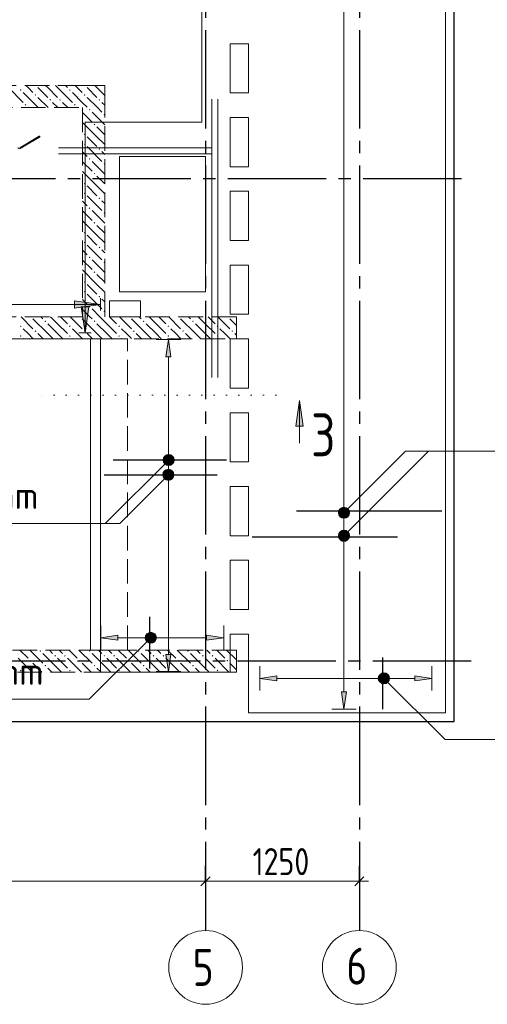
# Model space of a CAD drawing. Header units: millimetres. Extents: x 0 to 31965, y 0 to 29700.
# Tile 5 of 8: x 10069 to 13870, y 15580 to 23585. Entities that reach past the tile are written whole.
import ezdxf

# ---------------------------------------------------------------- set-up
doc = ezdxf.new("R2010")
doc.units = ezdxf.units.MM
for name, pattern in [('______2', [270, 200, -70]), ('______5', [1100, 800, -100, 100, -100]), ('______9', [100, 0, -100])]:
    doc.linetypes.add(name, pattern=pattern)
for name, color, linetype, lineweight in [('Standard', 7, 'Continuous', 25), ('ЖБ Балка Вышележаща', 7, 'Continuous', 35), ('ЖБ Балка Нижележащая', 7, 'Continuous', 35), ('ЖБ Перекрытие верхний уровень', 7, 'Continuous', 35), ('ЖБ Стена верхний уровень', 7, 'Continuous', 35), ('Обрамление проемов стержнями', 7, 'Continuous', 25), ('Общий01', 7, 'Continuous', 13), ('Оси', 40, '______5', 18), ('Позиционная метка линия выноска', 7, 'Continuous', 13), ('Позиционная метка номер позиции', 7, 'Continuous', 13), ('Узлы символ', 7, 'Continuous', 25)]:
    doc.layers.add(name, color=color, linetype=linetype, lineweight=lineweight)
doc.layers.add('Обрамление П-обр. равн.', color=7, linetype='Continuous', lineweight=25, true_color=0x5f1e0f)
doc.styles.add('GOST 2.304-81', font='txt')
doc.styles.add('ISOCPEUR', font='txt')

msp = doc.modelspace()

# ---------------------------------------------------------------- hatches: boundary and pattern name
at = {"layer": 'ЖБ Стена верхний уровень', "linetype": 'Continuous', "lineweight": 18, "transparency": 33554687}
for points in [[(10070.5, 23013.1), (10077, 23019.6), (10083.5, 23013.1), (10077, 23006.6)], [(10190.5, 22973.1), (10197, 22979.6), (10203.4, 22973.1), (10197, 22966.6)], [(10200.3, 23050), (10197, 23046.6), (10193.6, 23050)], [(10470.5, 23013.1), (10477, 23019.6), (10483.5, 23013.1), (10477, 23006.6)], [(10590.5, 22973.1), (10597, 22979.6), (10603.4, 22973.1), (10597, 22966.6)], [(10600.3, 23050), (10597, 23046.6), (10593.6, 23050)], [(10110.5, 22893.1), (10116.9, 22899.6), (10123.4, 22893.1), (10116.9, 22886.6)], [(10310.5, 22933.1), (10316.9, 22939.6), (10323.4, 22933.1), (10316.9, 22926.6)], [(10390.5, 22933.1), (10397, 22939.6), (10403.4, 22933.1), (10397, 22926.6)], [(10510.5, 22893.1), (10516.9, 22899.6), (10523.4, 22893.1), (10516.9, 22886.6)], [(10710.5, 22933.1), (10716.9, 22939.6), (10723.4, 22933.1), (10716.9, 22926.6)], [(10630.5, 22853.1), (10637, 22859.6), (10643.5, 22853.1), (10637, 22846.6)], [(10750.5, 22813.1), (10757, 22819.6), (10760, 22816.6), (10760, 22809.7), (10757, 22806.6)], [(10670.5, 22733.1), (10677, 22739.6), (10683.5, 22733.1), (10677, 22726.6)], [(10590.5, 22653.1), (10597, 22659.6), (10603.4, 22653.1), (10597, 22646.6)], [(10590.5, 22573.1), (10597, 22579.6), (10603.4, 22573.1), (10597, 22566.6)], [(10710.5, 22533.1), (10716.9, 22539.6), (10723.4, 22533.1), (10716.9, 22526.6)], [(10630.5, 22453.1), (10637, 22459.6), (10643.5, 22453.1), (10637, 22446.6)], [(10750.5, 22413.1), (10757, 22419.6), (10760, 22416.6), (10760, 22409.7), (10757, 22406.6)], [(10670.5, 22333.1), (10677, 22339.6), (10683.5, 22333.1), (10677, 22326.6)], [(10590.5, 22253.1), (10597, 22259.6), (10603.4, 22253.1), (10597, 22246.6)], [(10590.5, 22173.1), (10597, 22179.6), (10603.4, 22173.1), (10597, 22166.6)], [(10710.5, 22133.1), (10716.9, 22139.6), (10723.4, 22133.1), (10716.9, 22126.6)], [(10630.5, 22053.1), (10637, 22059.6), (10643.5, 22053.1), (10637, 22046.6)], [(10750.5, 22013.1), (10757, 22019.6), (10760, 22016.6), (10760, 22009.7), (10757, 22006.6)], [(10670.5, 21933.1), (10677, 21939.6), (10683.5, 21933.1), (10677, 21926.6)], [(10590.5, 21853.1), (10597, 21859.6), (10603.4, 21853.1), (10597, 21846.6)], [(10590.5, 21773.1), (10597, 21779.6), (10603.4, 21773.1), (10597, 21766.6)], [(10710.5, 21733.1), (10716.9, 21739.6), (10723.4, 21733.1), (10716.9, 21726.6)], [(10630.5, 21653.1), (10637, 21659.6), (10643.5, 21653.1), (10637, 21646.6)], [(10750.5, 21613.1), (10757, 21619.6), (10760, 21616.6), (10760, 21609.7), (10757, 21606.6)], [(10670.5, 21533.1), (10677, 21539.6), (10683.5, 21533.1), (10677, 21526.6)], [(10590.5, 21453.1), (10597, 21459.6), (10603.4, 21453.1), (10597, 21446.6)], [(10590.5, 21373.1), (10597, 21379.6), (10603.4, 21373.1), (10597, 21366.6)], [(10710.5, 21333.1), (10716.9, 21339.6), (10723.4, 21333.1), (10716.9, 21326.6)], [(10630.5, 21253.1), (10637, 21259.6), (10643.5, 21253.1), (10637, 21246.6)], [(10750.5, 21213.1), (10757, 21219.6), (10760, 21216.6), (10760, 21209.7), (10757, 21206.6)], [(10160.3, 21170), (10157, 21166.6), (10153.6, 21170)], [(10270.5, 21133.1), (10277, 21139.6), (10283.5, 21133.1), (10277, 21126.6)], [(10560.3, 21170), (10557, 21166.6), (10553.6, 21170)], [(10670.5, 21133.1), (10677, 21139.6), (10683.5, 21133.1), (10677, 21126.6)], [(10960.3, 21170), (10957, 21166.6), (10953.6, 21170)], [(11070.5, 21133.1), (11077, 21139.6), (11083.5, 21133.1), (11077, 21126.6)], [(11360.3, 21170), (11357, 21166.6), (11353.6, 21170)], [(11470.5, 21133.1), (11477, 21139.6), (11483.5, 21133.1), (11477, 21126.6)], [(11760.3, 21170), (11757, 21166.6), (11753.6, 21170)], [(10070.5, 21093.1), (10077, 21099.6), (10083.5, 21093.1), (10077, 21086.6)], [(10190.5, 21053.1), (10197, 21059.6), (10203.4, 21053.1), (10197, 21046.6)], [(10470.5, 21093.1), (10477, 21099.6), (10483.5, 21093.1), (10477, 21086.6)], [(10590.5, 21053.1), (10597, 21059.6), (10603.4, 21053.1), (10597, 21046.6)], [(10870.5, 21093.1), (10877, 21099.6), (10883.5, 21093.1), (10877, 21086.6)], [(10990.5, 21053.1), (10997, 21059.6), (11003.4, 21053.1), (10997, 21046.6)], [(11270.5, 21093.1), (11277, 21099.6), (11283.5, 21093.1), (11277, 21086.6)], [(11390.5, 21053.1), (11397, 21059.6), (11403.4, 21053.1), (11397, 21046.6)], [(11670.5, 21093.1), (11677, 21099.6), (11683.5, 21093.1), (11677, 21086.6)], [(11790.5, 21053.1), (11797, 21059.6), (11803.4, 21053.1), (11797, 21046.6)], [(10070.5, 21013.1), (10077, 21019.6), (10083.5, 21013.1), (10077, 21006.6)], [(10470.5, 21013.1), (10477, 21019.6), (10483.5, 21013.1), (10477, 21006.6)], [(10870.5, 21013.1), (10877, 21019.6), (10883.5, 21013.1), (10877, 21006.6)], [(11270.5, 21013.1), (11277, 21019.6), (11283.5, 21013.1), (11277, 21006.6)], [(11670.5, 21013.1), (11677, 21019.6), (11683.5, 21013.1), (11677, 21006.6)], [(10230.5, 18453.1), (10237, 18459.6), (10243.5, 18453.1), (10237, 18446.6)], [(10350.5, 18413.1), (10357, 18419.6), (10363.5, 18413.1), (10357, 18406.6)], [(10430.5, 18413.1), (10437, 18419.6), (10443.5, 18413.1), (10437, 18406.6)], [(10630.5, 18453.1), (10637, 18459.6), (10643.5, 18453.1), (10637, 18446.6)], [(10750.5, 18413.1), (10757, 18419.6), (10763.5, 18413.1), (10757, 18406.6)], [(10830.5, 18413.1), (10837, 18419.6), (10843.5, 18413.1), (10837, 18406.6)], [(11030.5, 18453.1), (11037, 18459.6), (11043.5, 18453.1), (11037, 18446.6)], [(11150.5, 18413.1), (11157, 18419.6), (11163.5, 18413.1), (11157, 18406.6)], [(11230.5, 18413.1), (11237, 18419.6), (11243.5, 18413.1), (11237, 18406.6)], [(11430.5, 18453.1), (11437, 18459.6), (11443.5, 18453.1), (11437, 18446.6)], [(11550.5, 18413.1), (11557, 18419.6), (11563.5, 18413.1), (11557, 18406.6)], [(11630.5, 18413.1), (11637, 18419.6), (11643.5, 18413.1), (11637, 18406.6)], [(10150.5, 18373.1), (10157, 18379.6), (10163.5, 18373.1), (10157, 18366.6)], [(10270.5, 18333.1), (10277, 18339.6), (10283.5, 18333.1), (10277, 18326.6)], [(10550.5, 18373.1), (10557, 18379.6), (10563.5, 18373.1), (10557, 18366.6)], [(10670.5, 18333.1), (10677, 18339.6), (10683.5, 18333.1), (10677, 18326.6)], [(10950.5, 18373.1), (10957, 18379.6), (10963.5, 18373.1), (10957, 18366.6)], [(11070.5, 18333.1), (11077, 18339.6), (11083.5, 18333.1), (11077, 18326.6)], [(11350.5, 18373.1), (11357, 18379.6), (11363.5, 18373.1), (11357, 18366.6)], [(11470.5, 18333.1), (11477, 18339.6), (11483.5, 18333.1), (11477, 18326.6)], [(11750.5, 18373.1), (11757, 18379.6), (11763.5, 18373.1), (11757, 18366.6)], [(10070.5, 18293.1), (10077, 18299.6), (10083.5, 18293.1), (10077, 18286.6)], [(10470.5, 18293.1), (10477, 18299.6), (10483.5, 18293.1), (10477, 18286.6)], [(10870.5, 18293.1), (10877, 18299.6), (10883.5, 18293.1), (10877, 18286.6)], [(11270.5, 18293.1), (11277, 18299.6), (11283.5, 18293.1), (11277, 18286.6)], [(11670.5, 18293.1), (11677, 18299.6), (11683.5, 18293.1), (11677, 18286.6)]]:
    msp.add_hatch(color=7, dxfattribs=at).paths.add_polyline_path(points, flags=16)
at = {"layer": 'Обрамление П-обр. равн.', "linetype": 'Continuous', "lineweight": 13, "transparency": 33554687}
for points in [[(11297.5, 20845), (11277.5, 20985), (11257.5, 20845)], [(11240, 19885), (11315, 19885), (11309.8, 19903.7)], [(11240, 19885), (11309.8, 19903.7), (11245.3, 19903.7)], [(11245.3, 19866.2), (11315, 19885), (11240, 19885)], [(11245.3, 19903.7), (11309.8, 19903.7), (11296.3, 19917.2)], [(11245.3, 19903.7), (11296.3, 19917.2), (11258.7, 19917.2)], [(11245.3, 19866.2), (11309.8, 19866.2), (11315, 19885)], [(11258.7, 19852.7), (11309.8, 19866.2), (11245.3, 19866.2)], [(11258.7, 19917.2), (11296.3, 19917.2), (11277.5, 19922.5)], [(11258.7, 19852.7), (11296.3, 19852.7), (11309.8, 19866.2)], [(11296.3, 19852.7), (11258.7, 19852.7), (11277.5, 19847.5)], [(12667.5, 19380), (12742.5, 19380), (12737.2, 19398.7)], [(12667.5, 19380), (12737.2, 19398.7), (12672.8, 19398.7)], [(12672.8, 19361.2), (12742.5, 19380), (12667.5, 19380)], [(12672.8, 19398.7), (12737.2, 19398.7), (12723.7, 19412.2)], [(12672.8, 19398.7), (12723.7, 19412.2), (12686.3, 19412.2)], [(12672.8, 19361.2), (12737.2, 19361.2), (12742.5, 19380)], [(12686.3, 19412.2), (12723.7, 19412.2), (12705, 19417.5)], [(12686.3, 19347.7), (12737.2, 19361.2), (12672.8, 19361.2)], [(12686.3, 19347.7), (12723.7, 19347.7), (12737.2, 19361.2)], [(12723.7, 19347.7), (12686.3, 19347.7), (12705, 19342.5)], [(11095.3, 18541.2), (11095.3, 18578.7), (11090, 18560)], [(11095.3, 18578.7), (11108.8, 18527.7), (11108.8, 18592.2)], [(11095.3, 18578.7), (11095.3, 18541.2), (11108.8, 18527.7)], [(11108.8, 18592.2), (11127.5, 18522.5), (11127.5, 18597.5)], [(11108.8, 18592.2), (11108.8, 18527.7), (11127.5, 18522.5)], [(11127.5, 18597.5), (11127.5, 18522.5), (11146.2, 18527.7)], [(11127.5, 18597.5), (11146.2, 18527.7), (11146.2, 18592.2)], [(11146.2, 18592.2), (11146.2, 18527.7), (11159.7, 18541.2)], [(11146.2, 18592.2), (11159.7, 18541.2), (11159.7, 18578.7)], [(11159.7, 18578.7), (11159.7, 18541.2), (11165, 18560)], [(11587.5, 18540), (11727.5, 18560), (11587.5, 18580)], [(12987.8, 18248.7), (13001.3, 18197.7), (13001.3, 18262.2)], [(13001.3, 18262.2), (13020, 18192.5), (13020, 18267.5)], [(13001.3, 18262.2), (13001.3, 18197.7), (13020, 18192.5)], [(13020, 18267.5), (13020, 18192.5), (13038.8, 18197.7)], [(13020, 18267.5), (13038.8, 18197.7), (13038.8, 18262.2)], [(13038.8, 18262.2), (13038.8, 18197.7), (13052.3, 18211.2)], [(13038.8, 18262.2), (13052.3, 18211.2), (13052.3, 18248.7)], [(12987.8, 18211.2), (12987.8, 18248.7), (12982.5, 18230)], [(12987.8, 18248.7), (12987.8, 18211.2), (13001.3, 18197.7)], [(13052.3, 18248.7), (13052.3, 18211.2), (13057.5, 18230)], [(13280, 18210), (13420, 18230), (13280, 18250)]]:
    msp.add_hatch(color=7, dxfattribs=at).paths.add_polyline_path(points)
for points in [[(10867.5, 18540), (10727.5, 18560), (10867.5, 18580)], [(11297.5, 18425), (11277.5, 18285), (11257.5, 18425)], [(12160, 18210), (12020, 18230), (12160, 18250)], [(12725, 18120), (12705, 17980), (12685, 18120)]]:
    msp.add_hatch(color=7, dxfattribs=at).paths.add_polyline_path(points, flags=16)
at = {"layer": 'Позиционная метка линия выноска', "linetype": 'Continuous', "lineweight": 13, "transparency": 33554687}
msp.add_hatch(color=7, dxfattribs=at).paths.add_polyline_path([(10515, 21300), (10725, 21270), (10515, 21240)], flags=16)
msp.add_hatch(color=7, dxfattribs=at).paths.add_polyline_path([(10570, 21250), (10600, 21040), (10630, 21250)])
at = {"layer": 'Позиционная метка номер позиции', "linetype": 'Continuous', "lineweight": 13, "transparency": 33554687}
for points in [[(11236.7, 20016.4), (11311.8, 19973.2), (11248.2, 20036.8)], [(11236.7, 19993.5), (11291.5, 19961.7), (11236.7, 20016.4)], [(11236.7, 20016.4), (11291.5, 19961.7), (11311.8, 19973.2)], [(11248.2, 20036.8), (11323.3, 19993.5), (11268.5, 20048.2)], [(11248.2, 20036.8), (11311.8, 19973.2), (11323.3, 19993.5)], [(11268.5, 20048.2), (11323.3, 19993.5), (11323.3, 20016.4)], [(11268.5, 20048.2), (11323.3, 20016.4), (11291.5, 20048.2)], [(11291.5, 20048.2), (11323.3, 20016.4), (11311.8, 20036.8)], [(11268.5, 19961.7), (11236.7, 19993.5), (11248.2, 19973.2)], [(11236.7, 19993.5), (11268.5, 19961.7), (11291.5, 19961.7)], [(11234.2, 19896.4), (11309.3, 19853.2), (11245.7, 19916.8)], [(11234.2, 19873.5), (11289, 19841.7), (11234.2, 19896.4)], [(11234.2, 19896.4), (11289, 19841.7), (11309.3, 19853.2)], [(11266, 19841.7), (11234.2, 19873.5), (11245.7, 19853.2)], [(11234.2, 19873.5), (11266, 19841.7), (11289, 19841.7)], [(11245.7, 19916.8), (11320.8, 19873.5), (11266, 19928.3)], [(11245.7, 19916.8), (11309.3, 19853.2), (11320.8, 19873.5)], [(11266, 19928.3), (11320.8, 19873.5), (11320.8, 19896.4)], [(11266, 19928.3), (11320.8, 19896.4), (11289, 19928.3)], [(11289, 19928.3), (11320.8, 19896.4), (11309.3, 19916.8)], [(12673.2, 19608.1), (12748.3, 19564.8), (12693.5, 19619.6)], [(12693.5, 19619.6), (12748.3, 19564.8), (12748.3, 19587.8)], [(12693.5, 19619.6), (12748.3, 19587.8), (12716.4, 19619.6)], [(12716.4, 19619.6), (12748.3, 19587.8), (12736.8, 19608.1)], [(12661.7, 19587.8), (12736.8, 19544.5), (12673.2, 19608.1)], [(12661.7, 19564.8), (12716.4, 19533), (12661.7, 19587.8)], [(12661.7, 19587.8), (12716.4, 19533), (12736.8, 19544.5)], [(12693.5, 19533), (12661.7, 19564.8), (12673.2, 19544.5)], [(12661.7, 19564.8), (12693.5, 19533), (12716.4, 19533)], [(12673.2, 19608.1), (12736.8, 19544.5), (12748.3, 19564.8)], [(12661.7, 19401.4), (12736.8, 19358.2), (12673.2, 19421.8)], [(12661.7, 19378.5), (12716.4, 19346.7), (12661.7, 19401.4)], [(12661.7, 19401.4), (12716.4, 19346.7), (12736.8, 19358.2)], [(12693.5, 19346.7), (12661.7, 19378.5), (12673.2, 19358.2)], [(12661.7, 19378.5), (12693.5, 19346.7), (12716.4, 19346.7)], [(12673.2, 19421.8), (12748.3, 19378.5), (12693.5, 19433.3)], [(12673.2, 19421.8), (12736.8, 19358.2), (12748.3, 19378.5)], [(12693.5, 19433.3), (12748.3, 19378.5), (12748.3, 19401.4)], [(12693.5, 19433.3), (12748.3, 19401.4), (12716.4, 19433.3)], [(12716.4, 19433.3), (12748.3, 19401.4), (12736.8, 19421.8)], [(11166.8, 18528.2), (11103.2, 18591.8), (11091.7, 18571.4)], [(11178.3, 18548.5), (11123.5, 18603.3), (11103.2, 18591.8)], [(11178.3, 18548.5), (11103.2, 18591.8), (11166.8, 18528.2)], [(11178.3, 18571.4), (11146.5, 18603.3), (11123.5, 18603.3)], [(11178.3, 18571.4), (11123.5, 18603.3), (11178.3, 18548.5)], [(11146.5, 18603.3), (11178.3, 18571.4), (11166.8, 18591.8)], [(11166.8, 18528.2), (11091.7, 18571.4), (11146.5, 18516.7)], [(11146.5, 18516.7), (11091.7, 18571.4), (11091.7, 18548.5)], [(11146.5, 18516.7), (11091.7, 18548.5), (11123.5, 18516.7)], [(11123.5, 18516.7), (11091.7, 18548.5), (11103.2, 18528.2)], [(12986.7, 18241.4), (13018.5, 18273.2), (12998.2, 18261.8)], [(13018.5, 18273.2), (12986.7, 18241.4), (12986.7, 18218.5)], [(13018.5, 18273.2), (12986.7, 18218.5), (13041.5, 18273.2)], [(13041.5, 18273.2), (12986.7, 18218.5), (12998.2, 18198.2)], [(13041.5, 18273.2), (12998.2, 18198.2), (13061.8, 18261.8)], [(13061.8, 18261.8), (12998.2, 18198.2), (13018.5, 18186.7)], [(13061.8, 18261.8), (13018.5, 18186.7), (13073.3, 18241.4)], [(13073.3, 18241.4), (13018.5, 18186.7), (13041.5, 18186.7)], [(13073.3, 18241.4), (13041.5, 18186.7), (13073.3, 18218.5)], [(13073.3, 18218.5), (13041.5, 18186.7), (13061.8, 18198.2)]]:
    msp.add_hatch(color=7, dxfattribs=at).paths.add_polyline_path(points)
at = {"layer": 'Узлы символ', "linetype": 'Continuous', "lineweight": 13, "transparency": 33554687}
msp.add_hatch(color=7, dxfattribs=at).paths.add_polyline_path([(12313, 20279.8), (12343, 20489.8), (12373, 20279.8)], flags=16)

# ---------------------------------------------------------------- linework, layer by layer
at = {"layer": 'Standard', "color": 251, "linetype": 'Continuous', "lineweight": -3, "true_color": 0x656565, "transparency": 33554687}
for p, q in [((11580, 16580), (11580, 16705)), ((12830, 16580), (12830, 16705)), ((11580, 16580), (11580, 16455)), ((11580, 16580), (11580, 16580)), ((12830, 16580), (12830, 16455)), ((12830, 16580), (12830, 16580))]:
    msp.add_line(p, q, dxfattribs=at)
at = {"layer": 'Standard', "color": 7, "linetype": 'Continuous', "lineweight": 13, "transparency": 33554687}
for p, q in [((6080, 16580), (11580, 16580)), ((11580, 16580), (12830, 16580)), ((12830, 16580), (12905, 16580))]:
    msp.add_line(p, q, dxfattribs=at)
at = {"layer": 'Standard', "color": 7, "linetype": 'Continuous', "lineweight": 25, "transparency": 33554687}
for p, q in [((11542.5, 16542.5), (11617.5, 16617.5)), ((12792.5, 16542.5), (12867.5, 16617.5))]:
    msp.add_line(p, q, dxfattribs=at)
at = {"layer": 'Standard', "color": 254, "linetype": 'Continuous', "lineweight": 25, "true_color": 0xc4c4ff, "transparency": 33554687}
msp.add_lwpolyline([(5920, 17880), (13600, 17880), (13600, 26700), (5920, 26700), (5920, 17880)], dxfattribs=at)
at = {"layer": 'ЖБ Балка Вышележаща', "color": 7, "linetype": 'Continuous', "lineweight": 18, "transparency": 33554687}
for p, q in [((10725, 20990), (10645, 20990)), ((10645, 20990), (10645, 18460)), ((10645, 18460), (10725, 18460))]:
    msp.add_line(p, q, dxfattribs=at)
at = {"layer": 'ЖБ Балка Нижележащая', "color": 251, "linetype": '______2', "lineweight": 18, "true_color": 0x656565, "transparency": 33554687}
for p, q in [((10945, 20990), (10725, 20990)), ((10945, 18460), (10945, 20990)), ((10725, 18460), (10945, 18460))]:
    msp.add_line(p, q, dxfattribs=at)
at = {"layer": 'ЖБ Перекрытие верхний уровень', "color": 7, "linetype": 'Continuous', "lineweight": 18, "transparency": 33554687}
for p, q in [((13530, 17950), (13530, 26630)), ((11780, 22990), (11780, 23390)), ((11780, 23390), (11930, 23390)), ((11930, 23390), (11930, 22990)), ((11930, 22990), (11780, 22990)), ((11780, 22790), (11930, 22790)), ((11780, 22390), (11780, 22790)), ((11930, 22790), (11930, 22390)), ((11580, 22471.6), (10880, 22471.6)), ((10880, 22471.6), (10880, 21371.6)), ((11580, 21371.6), (11580, 22471.6)), ((11930, 22390), (11780, 22390)), ((11780, 21790), (11780, 22190)), ((11780, 22190), (11930, 22190)), ((11930, 22190), (11930, 21790)), ((11930, 21790), (11780, 21790)), ((11780, 21590), (11930, 21590)), ((11780, 21190), (11780, 21590)), ((11930, 21590), (11930, 21190)), ((11050, 21300), (10800, 21300)), ((10800, 21300), (10800, 21170)), ((10880, 21371.6), (11580, 21371.6)), ((11050, 21170), (11050, 21300)), ((10800, 21170), (11050, 21170)), ((11930, 21190), (11780, 21190)), ((6000, 20990), (10725, 20990)), ((10725, 20990), (10725, 18280)), ((11780, 20590), (11780, 20990)), ((11780, 20990), (11930, 20990)), ((11930, 20990), (11930, 20590)), ((11930, 20590), (11780, 20590)), ((11780, 20390), (11930, 20390)), ((11780, 19990), (11780, 20390)), ((11930, 20390), (11930, 19990)), ((11930, 19990), (11780, 19990)), ((11780, 19390), (11780, 19790)), ((11780, 19790), (11930, 19790)), ((11930, 19790), (11930, 19390)), ((11930, 19390), (11780, 19390)), ((11780, 19190), (11930, 19190)), ((11780, 18790), (11780, 19190)), ((11930, 19190), (11930, 18790)), ((11930, 18790), (11780, 18790)), ((11780, 18280), (11780, 18590)), ((11780, 18590), (11930, 18590)), ((11930, 18590), (11930, 17950)), ((10725, 18280), (11780, 18280)), ((11930, 17950), (13530, 17950))]:
    msp.add_line(p, q, dxfattribs=at)
at = {"layer": 'ЖБ Стена верхний уровень', "color": 251, "linetype": '______2', "lineweight": 13, "true_color": 0x656565, "transparency": 33554687}
for p, q in [((10580, 23050), (6180, 23050)), ((10760, 23050), (10580, 23050)), ((10760, 22870), (10760, 23050)), ((7920, 22870), (10580, 22870)), ((10580, 22870), (10580, 21170)), ((10760, 21170), (10760, 22870)), ((10580, 21170), (7920, 21170)), ((11830, 21170), (10760, 21170)), ((11830, 20990), (11830, 21170)), ((6680, 20990), (11830, 20990)), ((11830, 18460), (6680, 18460)), ((11830, 18280), (11830, 18460)), ((6000, 18280), (11830, 18280))]:
    msp.add_line(p, q, dxfattribs=at)
at = {"layer": 'ЖБ Стена верхний уровень', "color": 9, "linetype": 'Continuous', "lineweight": 18, "true_color": 0xc7c7c7, "transparency": 33554687}
for p, q in [((9977, 23033.1), (10097, 22913.1)), ((10097, 22993.1), (10216.9, 22873.1)), ((10137, 23033.1), (10120.1, 23050)), ((10177, 22993.1), (10137, 23033.1)), ((10216.9, 23033.1), (10297, 22953.1)), ((10297, 23033.1), (10280.1, 23050)), ((10297, 23033.1), (10377, 22953.1)), ((10360.1, 23050), (10377, 23033.1)), ((10377, 23033.1), (10497, 22913.1)), ((10440.1, 23050), (10457, 23033.1)), ((10497, 22993.1), (10580, 22910.1)), ((10537, 23033.1), (10520.1, 23050)), ((10577, 22993.1), (10537, 23033.1)), ((10616.9, 23033.1), (10697, 22953.1)), ((10697, 23033.1), (10680.1, 23050)), ((10697, 23033.1), (10760, 22970.1)), ((10216.9, 22953.1), (10300.1, 22870)), ((10377, 22873.1), (10337, 22913.1)), ((10416.9, 22913.1), (10460.1, 22870)), ((10580, 22910.1), (10616.9, 22873.1)), ((10616.9, 22953.1), (10700.1, 22870)), ((10760, 22890.1), (10737, 22913.1)), ((10137, 22873.1), (10140.1, 22870)), ((10380.1, 22870), (10377, 22873.1)), ((10537, 22873.1), (10540.1, 22870)), ((10580, 22830.1), (10657, 22753.1)), ((10760, 22730.1), (10657, 22833.1)), ((10700.1, 22870), (10737, 22833.1)), ((10697, 22633.1), (10580, 22750.1)), ((10697, 22713.1), (10760, 22650.1)), ((10616.9, 22633.1), (10697, 22553.1)), ((10697, 22633.1), (10760, 22570.1)), ((10580, 22510.1), (10616.9, 22473.1)), ((10616.9, 22553.1), (10737, 22433.1)), ((10760, 22490.1), (10737, 22513.1)), ((10580, 22430.1), (10657, 22353.1)), ((10760, 22330.1), (10657, 22433.1)), ((10697, 22233.1), (10580, 22350.1)), ((10697, 22313.1), (10760, 22250.1)), ((10616.9, 22233.1), (10697, 22153.1)), ((10697, 22233.1), (10760, 22170.1)), ((10580, 22110.1), (10616.9, 22073.1)), ((10616.9, 22153.1), (10737, 22033.1)), ((10760, 22090.1), (10737, 22113.1)), ((10580, 22030.1), (10657, 21953.1)), ((10760, 21930.1), (10657, 22033.1)), ((10697, 21833.1), (10580, 21950.1)), ((10697, 21913.1), (10760, 21850.1)), ((10616.9, 21833.1), (10697, 21753.1)), ((10697, 21833.1), (10760, 21770.1)), ((10580, 21710.1), (10616.9, 21673.1)), ((10616.9, 21753.1), (10737, 21633.1)), ((10760, 21690.1), (10737, 21713.1)), ((10580, 21630.1), (10657, 21553.1)), ((10760, 21530.1), (10657, 21633.1)), ((10697, 21433.1), (10580, 21550.1)), ((10697, 21513.1), (10760, 21450.1)), ((10616.9, 21433.1), (10697, 21353.1)), ((10697, 21433.1), (10760, 21370.1)), ((10580, 21310.1), (10616.9, 21273.1)), ((10616.9, 21353.1), (10737, 21233.1)), ((10760, 21290.1), (10737, 21313.1)), ((10580, 21230.1), (10640.1, 21170)), ((10720.1, 21170), (10657, 21233.1)), ((10080.1, 21170), (10177, 21073.1)), ((10297, 21033.1), (10177, 21153.1)), ((10240.1, 21170), (10257, 21153.1)), ((10377, 21113.1), (10320.1, 21170)), ((10400.1, 21170), (10457, 21113.1)), ((10480.1, 21170), (10577, 21073.1)), ((10697, 21033.1), (10577, 21153.1)), ((10640.1, 21170), (10657, 21153.1)), ((10777, 21113.1), (10720.1, 21170)), ((10800.1, 21170), (10857, 21113.1)), ((10880.1, 21170), (10977, 21073.1)), ((11097, 21033.1), (10977, 21153.1)), ((11040.1, 21170), (11057, 21153.1)), ((11177, 21113.1), (11120.1, 21170)), ((11200.1, 21170), (11257, 21113.1)), ((11280.1, 21170), (11377, 21073.1)), ((11497, 21033.1), (11377, 21153.1)), ((11440.1, 21170), (11457, 21153.1)), ((11577, 21113.1), (11520.1, 21170)), ((11600.1, 21170), (11657, 21113.1)), ((11680.1, 21170), (11777, 21073.1)), ((11830, 21100.1), (11777, 21153.1)), ((10137, 21033.1), (10097, 21073.1)), ((10297, 21113.1), (10377, 21033.1)), ((10377, 21113.1), (10457, 21033.1)), ((10537, 21033.1), (10497, 21073.1)), ((10697, 21113.1), (10777, 21033.1)), ((10777, 21113.1), (10857, 21033.1)), ((10937, 21033.1), (10897, 21073.1)), ((11097, 21113.1), (11177, 21033.1)), ((11177, 21113.1), (11257, 21033.1)), ((11337, 21033.1), (11297, 21073.1)), ((11497, 21113.1), (11577, 21033.1)), ((11577, 21113.1), (11657, 21033.1)), ((11737, 21033.1), (11697, 21073.1)), ((10097, 20993.1), (10100.1, 20990)), ((10177, 20993.1), (10137, 21033.1)), ((10216.9, 21033.1), (10260.1, 20990)), ((10297, 21033.1), (10340.1, 20990)), ((10377, 21033.1), (10420.1, 20990)), ((10497, 20993.1), (10500.1, 20990)), ((10577, 20993.1), (10537, 21033.1)), ((10616.9, 21033.1), (10660.1, 20990)), ((10697, 21033.1), (10740.1, 20990)), ((10777, 21033.1), (10820.1, 20990)), ((10897, 20993.1), (10900.1, 20990)), ((10977, 20993.1), (10937, 21033.1)), ((11016.9, 21033.1), (11060.1, 20990)), ((11097, 21033.1), (11140.1, 20990)), ((11177, 21033.1), (11220.1, 20990)), ((11297, 20993.1), (11300.1, 20990)), ((11377, 20993.1), (11337, 21033.1)), ((11416.9, 21033.1), (11460.1, 20990)), ((11497, 21033.1), (11540.1, 20990)), ((11577, 21033.1), (11620.1, 20990)), ((11697, 20993.1), (11700.1, 20990)), ((11777, 20993.1), (11737, 21033.1)), ((11816.9, 21033.1), (11830, 21020.1)), ((10070.1, 18460), (10137, 18393.1)), ((10150.1, 18460), (10257, 18353.1)), ((10377, 18313.1), (10257, 18433.1)), ((10310.1, 18460), (10337, 18433.1)), ((10416.9, 18433.1), (10390.1, 18460)), ((10470.1, 18460), (10537, 18393.1)), ((10550.1, 18460), (10657, 18353.1)), ((10777, 18313.1), (10657, 18433.1)), ((10710.1, 18460), (10737, 18433.1)), ((10816.9, 18433.1), (10790.1, 18460)), ((10870.1, 18460), (10937, 18393.1)), ((10950.1, 18460), (11057, 18353.1)), ((11177, 18313.1), (11057, 18433.1)), ((11110.1, 18460), (11137, 18433.1)), ((11216.9, 18433.1), (11190.1, 18460)), ((11270.1, 18460), (11337, 18393.1)), ((11350.1, 18460), (11457, 18353.1)), ((11577, 18313.1), (11457, 18433.1)), ((11510.1, 18460), (11537, 18433.1)), ((11616.9, 18433.1), (11590.1, 18460)), ((11670.1, 18460), (11737, 18393.1)), ((11750.1, 18460), (11830, 18380.1)), ((10057, 18393.1), (10170.1, 18280)), ((10250.1, 18280), (10177, 18353.1)), ((10377, 18393.1), (10457, 18313.1)), ((10457, 18393.1), (10570.1, 18280)), ((10650.1, 18280), (10577, 18353.1)), ((10777, 18393.1), (10857, 18313.1)), ((10857, 18393.1), (10970.1, 18280)), ((11050.1, 18280), (10977, 18353.1)), ((11177, 18393.1), (11257, 18313.1)), ((11257, 18393.1), (11370.1, 18280)), ((11450.1, 18280), (11377, 18353.1)), ((11577, 18393.1), (11657, 18313.1)), ((11657, 18393.1), (11770.1, 18280)), ((11830, 18300.1), (11777, 18353.1)), ((10297, 18313.1), (10330.1, 18280)), ((10377, 18313.1), (10410.1, 18280)), ((10697, 18313.1), (10730.1, 18280)), ((10777, 18313.1), (10810.1, 18280)), ((11097, 18313.1), (11130.1, 18280)), ((11177, 18313.1), (11210.1, 18280)), ((11497, 18313.1), (11530.1, 18280)), ((11577, 18313.1), (11610.1, 18280))]:
    msp.add_line(p, q, dxfattribs=at)
at = {"layer": 'Обрамление П-обр. равн.', "color": 251, "linetype": 'Continuous', "lineweight": 13, "true_color": 0x494949, "transparency": 33554687}
for p, q in [((12705, 19410), (12705, 26440)), ((11277.5, 20985), (11177.5, 20985)), ((11277.5, 20985), (11257.5, 20845)), ((11297.5, 20845), (11277.5, 20985)), ((11277.5, 20985), (11377.5, 20985)), ((11277.5, 20985), (11277.5, 20985)), ((11257.5, 20845), (11297.5, 20845)), ((11277.5, 19915), (11277.5, 20845)), ((11240, 19885), (11240, 19885)), ((11277.5, 18425), (11277.5, 19855)), ((11315, 19885), (11315, 19885)), ((12667.5, 19380), (12667.5, 19380)), ((12742.5, 19380), (12742.5, 19380)), ((12705, 18120), (12705, 19350)), ((10727.5, 18560), (10727.5, 18660)), ((11727.5, 18560), (11727.5, 18660)), ((10727.5, 18560), (10867.5, 18580)), ((10867.5, 18580), (10867.5, 18540)), ((11127.5, 18597.5), (11127.5, 18597.5)), ((11727.5, 18560), (11587.5, 18580)), ((11587.5, 18580), (11587.5, 18540)), ((10867.5, 18540), (10727.5, 18560)), ((10727.5, 18560), (10727.5, 18460)), ((10727.5, 18560), (10727.5, 18560)), ((10867.5, 18560), (11097.5, 18560)), ((11127.5, 18522.5), (11127.5, 18522.5)), ((11157.5, 18560), (11587.5, 18560)), ((11587.5, 18540), (11727.5, 18560)), ((11727.5, 18560), (11727.5, 18460)), ((11727.5, 18560), (11727.5, 18560)), ((11277.5, 18285), (11257.5, 18425)), ((11257.5, 18425), (11297.5, 18425)), ((11297.5, 18425), (11277.5, 18285)), ((11277.5, 18285), (11177.5, 18285)), ((11277.5, 18285), (11377.5, 18285)), ((11277.5, 18285), (11277.5, 18285)), ((12020, 18230), (12020, 18330)), ((13020, 18267.5), (13020, 18267.5)), ((13420, 18230), (13420, 18330)), ((12020, 18230), (12160, 18250)), ((12160, 18210), (12020, 18230)), ((12020, 18230), (12020, 18130)), ((12020, 18230), (12020, 18230)), ((12160, 18250), (12160, 18210)), ((12160, 18230), (12990, 18230)), ((13020, 18192.5), (13020, 18192.5)), ((13050, 18230), (13280, 18230)), ((13420, 18230), (13280, 18250)), ((13280, 18250), (13280, 18210)), ((13280, 18210), (13420, 18230)), ((13420, 18230), (13420, 18130)), ((13420, 18230), (13420, 18230)), ((12705, 17980), (12685, 18120)), ((12685, 18120), (12725, 18120)), ((12725, 18120), (12705, 17980)), ((12705, 17980), (12605, 17980)), ((12705, 17980), (12805, 17980)), ((12705, 17980), (12705, 17980))]:
    msp.add_line(p, q, dxfattribs=at)
at = {"layer": 'Обрамление П-обр. равн.', "color": 7, "linetype": 'Continuous', "lineweight": 25, "transparency": 33554687}
for p, q in [((11750, 20005), (10830, 20005)), ((10755, 19885), (11675, 19885)), ((13500, 19590), (12320, 19590)), ((11960, 19380), (13140, 19380)), ((11127.5, 18310), (11127.5, 18730)), ((13020, 17980), (13020, 18400))]:
    msp.add_line(p, q, dxfattribs=at)
at = {"layer": 'Обрамление П-обр. равн.', "color": 7, "linetype": 'Continuous', "lineweight": 13, "transparency": 33554687}
for p, q in [((8438, 19490), (10480, 19490)), ((8548, 18060), (10480, 18060))]:
    msp.add_line(p, q, dxfattribs=at)
at = {"layer": 'Обрамление П-обр. равн.', "color": 251, "linetype": 'Continuous', "lineweight": 13, "true_color": 0x494949, "transparency": 33554687}
for centre in [(11277.5, 19885), (12705, 19380), (11127.5, 18560), (13020, 18230)]:
    msp.add_circle(centre, 37.5, dxfattribs=at)
at = {"layer": 'Обрамление проемов стержнями', "color": 7, "linetype": 'Continuous', "lineweight": 18, "transparency": 33554687}
for p, q in [((11630, 22938.3), (11630, 20675)), ((11630, 22938.3), (11630, 20675)), ((11680, 22938.3), (11680, 20675)), ((11680, 22938.3), (11680, 20675))]:
    msp.add_line(p, q, dxfattribs=at)
for points in [[(10385, 22543.3), (11630, 22543.3), (11630, 22843.3)], [(10385, 22543.3), (11630, 22543.3), (11630, 22843.3)], [(10385, 22543.3), (11630, 22543.3), (11630, 22843.3)], [(10385, 22543.3), (11630, 22543.3), (11630, 22843.3)], [(10385, 22493.3), (11630, 22493.3), (11630, 22193.3)], [(10385, 22493.3), (11630, 22493.3), (11630, 22193.3)], [(10385, 22493.3), (11630, 22493.3), (11630, 22193.3)], [(10385, 22493.3), (11630, 22493.3), (11630, 22193.3)]]:
    msp.add_lwpolyline(points, dxfattribs=at)
at = {"layer": 'Общий01', "color": 7, "linetype": 'Continuous', "lineweight": 13, "transparency": 33554687}
for p, q in [((10069, 22544), (10227.2, 22637)), ((10072.7, 22537.7), (10230.9, 22630.7))]:
    msp.add_line(p, q, dxfattribs=at)
for centre, radius, start, end in [((10229.1, 22633.8), 3.67, 300.44704, 120.44704), ((10067.1, 22547.2), 11, 180, 300.44704)]:
    msp.add_arc(centre, radius, start, end, dxfattribs=at)
at = {"layer": 'Оси', "color": 8, "linetype": '______5', "lineweight": -3, "transparency": 33554687}
for p, q in [((11580, 26800), (11580, 16180)), ((12830, 26800), (12830, 16180)), ((13660, 22290), (4100, 22290)), ((13740, 18370), (4100, 18370))]:
    msp.add_line(p, q, dxfattribs=at)
at = {"layer": 'Оси', "color": 7, "linetype": 'Continuous', "lineweight": 13, "transparency": 33554687}
for centre in [(11580, 15880), (12830, 15880)]:
    msp.add_circle(centre, 300, dxfattribs=at)
at = {"layer": 'Позиционная метка линия выноска', "color": 251, "linetype": 'Continuous', "lineweight": 13, "true_color": 0x494949, "transparency": 33554687}
for p, q in [((10515, 21240), (10515, 21300)), ((10515, 21300), (10725, 21270)), ((10725, 21320), (10725, 21220)), ((10515, 21270), (10500, 21270)), ((10725, 21270), (10515, 21240)), ((10630, 21250), (10570, 21250)), ((10570, 21250), (10600, 21040)), ((10600, 21250), (10600, 21265)), ((10600, 21040), (10630, 21250)), ((10725, 21270), (10725, 21270)), ((10725, 21270), (10725, 21270)), ((10725, 21270), (10725, 21270)), ((10550, 21040), (10650, 21040)), ((10600, 21040), (10600, 21040)), ((10600, 21040), (10600, 21040)), ((10600, 21040), (10600, 21040))]:
    msp.add_line(p, q, dxfattribs=at)
msp.add_lwpolyline([(10725, 21270), (6280, 21270), (6280, 25040), (7800, 25040), (7800, 26020), (11550, 26020), (11550, 22751.6), (10600, 22751.6), (10600, 21040)], dxfattribs=at)
at = {"layer": 'Позиционная метка номер позиции', "color": 7, "linetype": 'Continuous', "lineweight": 13, "transparency": 33554687}
for p, q in [((11248.2, 20036.8), (11248.2, 20036.8)), ((11311.8, 20036.8), (11311.8, 20036.8)), ((11248.2, 19973.2), (11248.2, 19973.2)), ((11311.8, 19973.2), (11311.8, 19973.2)), ((11245.7, 19916.8), (11245.7, 19916.8)), ((11245.7, 19853.2), (11245.7, 19853.2)), ((11309.3, 19916.8), (11309.3, 19916.8)), ((11309.3, 19853.2), (11309.3, 19853.2)), ((12673.2, 19608.1), (12673.2, 19608.1)), ((12673.2, 19544.5), (12673.2, 19544.5)), ((12736.8, 19608.1), (12736.8, 19608.1)), ((12736.8, 19544.5), (12736.8, 19544.5)), ((12673.2, 19421.8), (12673.2, 19421.8)), ((12736.8, 19421.8), (12736.8, 19421.8)), ((12673.2, 19358.2), (12673.2, 19358.2)), ((12736.8, 19358.2), (12736.8, 19358.2)), ((11103.2, 18591.8), (11103.2, 18591.8)), ((11166.8, 18591.8), (11166.8, 18591.8)), ((11103.2, 18528.2), (11103.2, 18528.2)), ((11166.8, 18528.2), (11166.8, 18528.2)), ((12998.2, 18261.8), (12998.2, 18261.8)), ((13061.8, 18261.8), (13061.8, 18261.8)), ((12998.2, 18198.2), (12998.2, 18198.2)), ((13061.8, 18198.2), (13061.8, 18198.2))]:
    msp.add_line(p, q, dxfattribs=at)
for points in [[(12705, 19576.3), (13205, 20076.3), (16380, 20076.3)], [(12705, 19390), (13391.3, 20076.3), (16380, 20076.3)], [(8280, 19490), (10765, 19490), (11280, 20005)], [(8280, 19490), (10882.5, 19490), (11277.5, 19885)], [(11135, 18560), (10635, 18060), (8280, 18060)], [(13030, 18230), (13526.3, 17733.7), (16380, 17733.7)]]:
    msp.add_lwpolyline(points, dxfattribs=at)
for centre in [(11280, 20005), (11277.5, 19885), (12705, 19576.3), (12705, 19390), (11135, 18560), (13030, 18230)]:
    msp.add_circle(centre, 45, dxfattribs=at)
at = {"layer": 'Узлы символ', "color": 7, "linetype": '______9', "lineweight": 13, "transparency": 33554687}
msp.add_line((12149.7, 20531.6), (10234.6, 20531.6), dxfattribs=at)
at = {"layer": 'Узлы символ', "color": 7, "linetype": 'Continuous', "lineweight": 13, "transparency": 33554687}
for p, q in [((12313, 20279.8), (12343, 20489.8)), ((12343, 20489.8), (12343, 20142.3)), ((12343, 20489.8), (12343, 20489.8)), ((12343, 20489.8), (12343, 20489.8)), ((12343, 20489.8), (12343, 20489.8)), ((12343, 20489.8), (12373, 20279.8)), ((12373, 20279.8), (12313, 20279.8)), ((12343, 20279.8), (12343, 20264.8))]:
    msp.add_line(p, q, dxfattribs=at)

# ---------------------------------------------------------------- texts
at = {"layer": 'Standard', "color": 7, "linetype": 'Continuous', "lineweight": 25, "transparency": 33554687, "insert": (11962.6, 16630), "char_height": 220, "width": 610.159, "attachment_point": 7, "style": 'GOST 2.304-81'}
msp.add_mtext('1250', dxfattribs=at)
at = {"layer": 'Обрамление П-обр. равн.', "color": 7, "linetype": 'Continuous', "lineweight": 13, "transparency": 33554687, "char_height": 220, "attachment_point": 7, "style": 'ISOCPEUR'}
for s, insert, width in [('\\W0.94;ø10 L=1930mm ', (8458, 19607.3), 2104.376), ('\\W0.96;ø10 L=930mm ', (8568, 18177.3), 1996.291)]:
    msp.add_mtext(s, dxfattribs=dict(at, insert=insert, width=width))
at = {"layer": 'Оси', "color": 7, "linetype": 'Continuous', "lineweight": 25, "transparency": 33554687, "char_height": 300, "attachment_point": 7, "style": 'ISOCPEUR'}
for s, insert, width in [('\\W0.78;5', (11475, 15730), 326.407), ('\\W0.78;6', (12725, 15740), 326.397)]:
    msp.add_mtext(s, dxfattribs=dict(at, insert=insert, width=width))
at = {"layer": 'Узлы символ', "color": 7, "linetype": 'Continuous', "lineweight": 35, "transparency": 33554687, "insert": (12437.7, 20034.8), "char_height": 350, "width": 373.993, "attachment_point": 7, "style": 'GOST 2.304-81'}
msp.add_mtext('3', dxfattribs=at)

doc.saveas('drawing.dxf')
